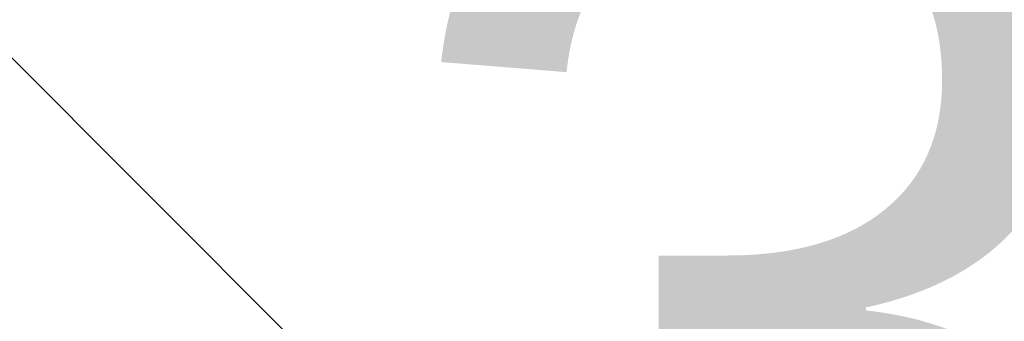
# Model space of a CAD drawing. Header units: metres. Extents: x 179483 to 180084, y 582739 to 582904.
# Tile 185 of 205: x 179805.221 to 179806.384, y 582836.444 to 582836.799. Entities that reach past the tile are written whole.
import ezdxf

# ---------------------------------------------------------------- set-up
doc = ezdxf.new("R2010")
doc.units = ezdxf.units.M
doc.layers.get('0').update_dxf_attribs({"linetype": 'CONTINUOUS', "lineweight": 9})
doc.layers.add('TA - VERDACHT_OBJECT', color=1, linetype='CONTINUOUS', lineweight=18)
doc.layers.add('TA - VRIJGEGEVEN TOT 4M-MV', color=3, linetype='CONTINUOUS', lineweight=18)
doc.styles.get("Standard").update_dxf_attribs({"font": 'arial.ttf'})

# ---------------------------------------------------------------- blocks, each defined once
blk = doc.blocks.new('Object')
at = {"color": 7}
blk.add_attdef('1', (-2.4803, 0.7741), '', height=1.2, dxfattribs=at)

msp = doc.modelspace()

# ---------------------------------------------------------------- hatches: boundary and pattern name
at = {"layer": 'TA - VRIJGEGEVEN TOT 4M-MV'}
h = msp.add_hatch(dxfattribs=at)
h.set_pattern_fill('ANSI31', color=256, scale=0.3, angle=90, style=0)
h.paths.add_polyline_path([(179814.8844, 582835.6365), (179814.5857, 582836.4097), (179799.7015, 582837.5659), (179789.2691, 582838.5326), (179789.5683, 582835.0703), (179790.5808, 582835.7514), (179793.2327, 582835.4313), (179800.598, 582834.5422), (179812.5383, 582833.3096)])

# ---------------------------------------------------------------- block references
at = {"layer": 'TA - VERDACHT_OBJECT', "linetype": 'ByBlock'}
msp.add_blockref('Object', (179807.65, 582835.07), dxfattribs=at).add_auto_attribs({'1': ' 307'})

doc.saveas('drawing.dxf')
